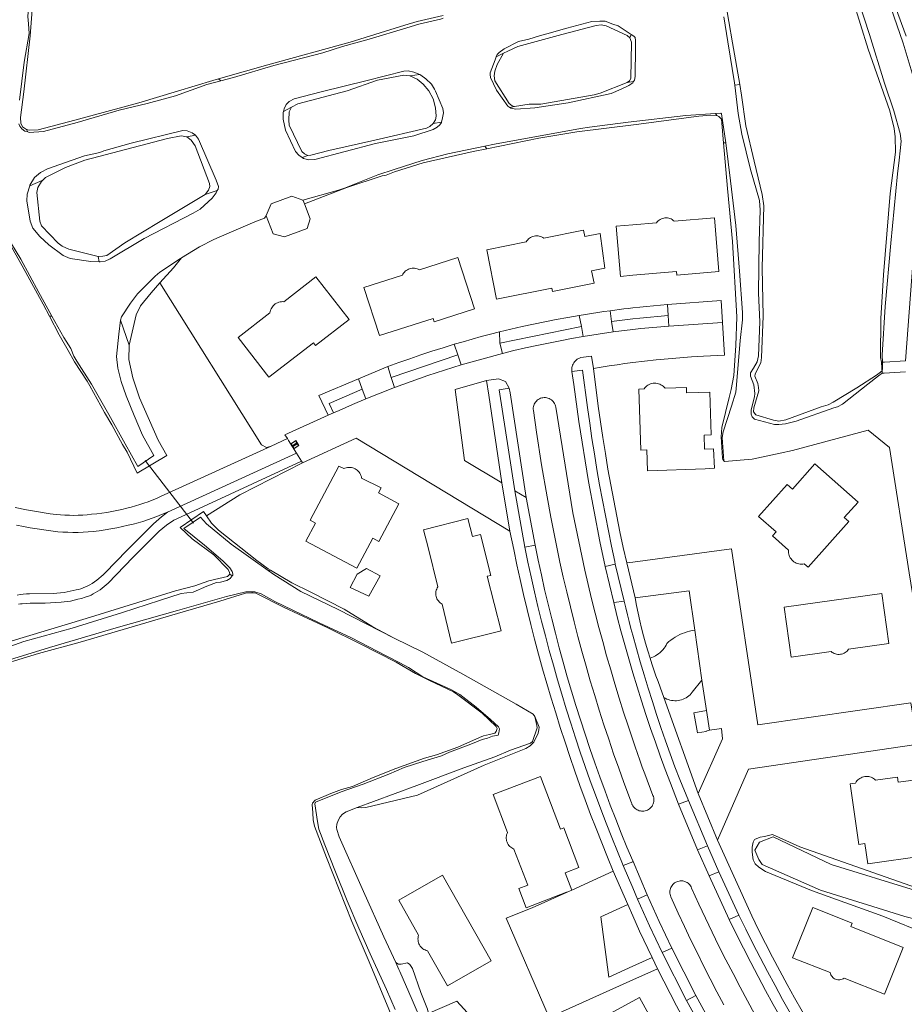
# Model space of a CAD drawing. Header units: metres. Extents: x 89888 to 94270, y 464165 to 468904.
# Tile 36 of 256: x 91397 to 91546, y 465532 to 465698. Entities that reach past the tile are written whole.
import ezdxf

# ---------------------------------------------------------------- set-up
doc = ezdxf.new("R2010")
doc.units = ezdxf.units.M
doc.layers.get('0').update_dxf_attribs({"linetype": 'CONTINUOUS'})
for name, color, linetype, lineweight in [('B_BEBOUWINGSGRENS_0', 251, 'CONTINUOUS', 13), ('G_GRENS_ALGEMEEN_0', 251, 'CONTINUOUS', 13), ('K_KUNSTWERKGRENS_1', 251, 'CONTINUOUS', 13), ('Q_AFSLUITPAAL_0', 251, 'CONTINUOUS', 13), ('T_CULTUURGRENS_0', 251, 'CONTINUOUS', 13), ('V_WEGGRENS_0', 251, 'CONTINUOUS', 13), ('W_DUIKER_-1', 251, 'CONTINUOUS', 13), ('W_WALBESCHERMING_LIJN_0', 251, 'CONTINUOUS', 13), ('W_WATERGRENS_0', 251, 'CONTINUOUS', 13)]:
    doc.layers.add(name, color=color, linetype=linetype, lineweight=lineweight)

# ---------------------------------------------------------------- blocks, each defined once
blk = doc.blocks.new('Q_AFSLUITPAAL')
for points in [[(-0.5, 0.5), (0.5, 0.5), (0.5, -0.5), (-0.5, -0.5)], [(-0.08, 0.33), (0.07, 0.33), (0.07, -0.33), (-0.08, -0.33)]]:
    blk.add_lwpolyline(points, close=True)
blk.add_lwpolyline([(-0.44, 0.46), (0.44, 0.46, -0.414214), (0.46, 0.44), (0.46, -0.44, -0.414214), (0.44, -0.46), (-0.44, -0.46, -0.414214), (-0.46, -0.44), (-0.46, 0.44), (-0.46, 0.44), (-0.46, 0.45), (-0.46, 0.45), (-0.46, 0.45), (-0.46, 0.45), (-0.46, 0.45), (-0.46, 0.45), (-0.46, 0.46), (-0.46, 0.46), (-0.46, 0.46), (-0.45, 0.46), (-0.45, 0.46), (-0.45, 0.46), (-0.45, 0.46), (-0.45, 0.46), (-0.45, 0.46), (-0.44, 0.46), (-0.44, 0.46)], format="xyb")

msp = doc.modelspace()

# ---------------------------------------------------------------- linework, layer by layer
at = {"layer": 'B_BEBOUWINGSGRENS_0'}
msp.add_line((91491.91, 465661.09), (91491.71, 465662.12), dxfattribs=at)
for points in [[(91439.16, 465666.56), (91442.62, 465667.88), (91444.5, 465667.2)], [(91444.73, 465666.59), (91445.68, 465664.02), (91445.19, 465662.41), (91441.4, 465661.02), (91439.46, 465661.52), (91438.3, 465664.57)], [(91438.3, 465664.57), (91438.31, 465664.61), (91439.16, 465666.56)], [(91444.5, 465667.2), (91444.52, 465667.15), (91444.73, 465666.59)], [(91497.91, 465654.36), (91500, 465654.54), (91507.35, 465655.16), (91507.4, 465654.56), (91514.49, 465655.17), (91513.75, 465664.21), (91506.97, 465663.65), (91506.8, 465663.79), (91506.63, 465663.91), (91506.45, 465664.02), (91506.25, 465664.1), (91506.04, 465664.16), (91505.84, 465664.2), (91505.62, 465664.21), (91505.41, 465664.2), (91505.2, 465664.17), (91505, 465664.12), (91504.8, 465664.05), (91504.61, 465663.95), (91504.43, 465663.84), (91504.26, 465663.71), (91504.11, 465663.56), (91503.98, 465663.39), (91500, 465663.05)], [(91500, 465663.05), (91497.21, 465662.81), (91497.91, 465654.36)], [(91491.71, 465662.12), (91485.02, 465660.78), (91484.85, 465660.9), (91484.66, 465661), (91484.46, 465661.08), (91484.26, 465661.14), (91484.05, 465661.18), (91483.83, 465661.19), (91483.62, 465661.18), (91483.41, 465661.15), (91483.2, 465661.1), (91483, 465661.02), (91482.81, 465660.92), (91482.63, 465660.81), (91482.47, 465660.67), (91482.32, 465660.52), (91482.19, 465660.35), (91482.07, 465660.17), (91475.41, 465658.83), (91477.07, 465650.53), (91486.38, 465652.39), (91486.46, 465651.8), (91493.48, 465653.19), (91493.06, 465655.3), (91495.31, 465655.75), (91494.5, 465661.6), (91491.91, 465661.09)], [(91470.56, 465657.55), (91464.09, 465655.46), (91463.9, 465655.56), (91463.71, 465655.64), (91463.5, 465655.69), (91463.29, 465655.73), (91463.08, 465655.74), (91462.87, 465655.73), (91462.66, 465655.7), (91462.45, 465655.65), (91462.25, 465655.58), (91462.06, 465655.48), (91461.88, 465655.36), (91461.72, 465655.23), (91461.57, 465655.08), (91461.43, 465654.91), (91461.32, 465654.74), (91461.22, 465654.55), (91454.76, 465652.47), (91457.37, 465644.38)], [(91457.37, 465644.38), (91466.39, 465647.29), (91466.58, 465646.69), (91473.36, 465648.9), (91470.56, 465657.55)], [(91440.43, 465650), (91440.22, 465649.92), (91440.02, 465649.82), (91439.84, 465649.71), (91439.66, 465649.57), (91439.5, 465649.42), (91439.36, 465649.25), (91439.23, 465649.07), (91439.13, 465648.87), (91439.04, 465648.67), (91438.97, 465648.46), (91438.93, 465648.24), (91433.57, 465644.07), (91438.77, 465637.37), (91446.26, 465643.17), (91446.61, 465642.72), (91452.25, 465647.09), (91446.67, 465654.27)], [(91446.67, 465654.27), (91441.3, 465650.09), (91441.08, 465650.1), (91440.86, 465650.09), (91440.64, 465650.06), (91440.43, 465650)], [(91512.95, 465634.86), (91509.05, 465634.73), (91509.02, 465635.63), (91505.42, 465635.52), (91505.27, 465635.69), (91505.11, 465635.85), (91504.93, 465635.99), (91504.73, 465636.11), (91504.52, 465636.21), (91504.31, 465636.28), (91504.09, 465636.34), (91503.86, 465636.36), (91503.63, 465636.37), (91503.41, 465636.35), (91503.18, 465636.31), (91502.96, 465636.24), (91502.75, 465636.16), (91502.55, 465636.05), (91502.37, 465635.92), (91502.19, 465635.77), (91502.04, 465635.6), (91501.9, 465635.42), (91501.02, 465635.39)], [(91501.02, 465635.39), (91501.36, 465625.1), (91502.36, 465625.13), (91502.47, 465621.64), (91512.17, 465621.95), (91513.75, 465622.06), (91513.58, 465625.33), (91512.07, 465625.25), (91512, 465627.62), (91513.19, 465627.67), (91512.95, 465634.86)], [(91525.96, 465619.32), (91521.17, 465613.92), (91524.12, 465611.34), (91523.49, 465610.67), (91526.2, 465608.28), (91526.19, 465608.05), (91526.2, 465607.82), (91526.24, 465607.6), (91526.3, 465607.38), (91526.39, 465607.17), (91526.49, 465606.97), (91526.62, 465606.78), (91526.77, 465606.6), (91526.93, 465606.44), (91527.11, 465606.3), (91527.3, 465606.18), (91527.51, 465606.08), (91527.72, 465606), (91527.94, 465605.95), (91528.17, 465605.91), (91528.39, 465605.91), (91528.62, 465605.92), (91528.85, 465605.96), (91529.5, 465605.37), (91536.33, 465613.07), (91535.58, 465613.73), (91537.9, 465616.35), (91530.65, 465622.79), (91526.86, 465618.52), (91525.96, 465619.32)], [(91450.52, 465622.42), (91445.73, 465613.31), (91446.58, 465612.81), (91444.98, 465609.75), (91453.58, 465605.23)], [(91453.58, 465605.23), (91456.23, 465610.28), (91457.28, 465609.72), (91460.63, 465616.06), (91457.18, 465617.89), (91457.63, 465618.74), (91454.37, 465620.38), (91454.32, 465620.6), (91454.26, 465620.81), (91454.18, 465621.02), (91454.07, 465621.21), (91453.95, 465621.39), (91453.8, 465621.56), (91453.64, 465621.71), (91453.46, 465621.84), (91453.27, 465621.96), (91453.07, 465622.05), (91452.86, 465622.12), (91452.65, 465622.17), (91452.43, 465622.2), (91452.21, 465622.2), (91451.99, 465622.18), (91451.77, 465622.14), (91451.56, 465622.07), (91451.35, 465621.98), (91450.52, 465622.42)], [(91473.01, 465610.55), (91472.25, 465613.58), (91464.79, 465611.7), (91465.54, 465608.68), (91467.2, 465602.09), (91467.09, 465601.9), (91467, 465601.71), (91466.93, 465601.51), (91466.88, 465601.31), (91466.85, 465601.1), (91466.85, 465600.88), (91466.87, 465600.67), (91466.91, 465600.46), (91466.97, 465600.26), (91467.05, 465600.07), (91467.16, 465599.88), (91467.28, 465599.71), (91467.42, 465599.55), (91467.58, 465599.41), (91467.75, 465599.28), (91467.93, 465599.17), (91469.49, 465592.59), (91477.83, 465594.66), (91475.51, 465603.88), (91476.1, 465604.01), (91474.37, 465610.89), (91473.01, 465610.55)], [(91452.46, 465601.98), (91455.56, 465600.52), (91457.49, 465603.95), (91455.2, 465605.16), (91453.59, 465604.21), (91452.46, 465601.98)], [(91533.35, 465591.18), (91533.52, 465591.05), (91533.7, 465590.94), (91533.89, 465590.85), (91534.09, 465590.78), (91534.3, 465590.73), (91534.51, 465590.7), (91534.72, 465590.7), (91534.93, 465590.72), (91535.14, 465590.76), (91535.34, 465590.82), (91535.54, 465590.9), (91535.72, 465591.01), (91535.9, 465591.13), (91536.05, 465591.27), (91536.2, 465591.43), (91536.32, 465591.6), (91543.06, 465592.54), (91541.88, 465600.97), (91525.45, 465598.65)], [(91525.45, 465598.65), (91526.62, 465590.24), (91533.35, 465591.18)], [(91488.95, 465550.68), (91488.85, 465550.65), (91482.05, 465548.05), (91480.82, 465551.27), (91482.31, 465551.84), (91480, 465557.93), (91479.8, 465558.01), (91479.62, 465558.12), (91479.45, 465558.24), (91479.29, 465558.38), (91479.15, 465558.54), (91479.02, 465558.71), (91478.91, 465558.89), (91478.83, 465559.09), (91478.76, 465559.29), (91478.72, 465559.5), (91478.7, 465559.71), (91478.7, 465559.92), (91478.73, 465560.13), (91478.77, 465560.34), (91478.84, 465560.54), (91478.93, 465560.73), (91476.51, 465567.09), (91484.46, 465570.12), (91487.84, 465561.25), (91488.4, 465561.48), (91490.93, 465554.82), (91488.61, 465553.93), (91489.72, 465551.03)], [(91548.5, 465569.69), (91544.64, 465569.17), (91544.52, 465570.05), (91540.83, 465569.53), (91540.67, 465569.67), (91540.49, 465569.81), (91540.31, 465569.92), (91540.11, 465570.01), (91539.9, 465570.08), (91539.69, 465570.13), (91539.47, 465570.15), (91539.25, 465570.15), (91539.03, 465570.13), (91538.82, 465570.09), (91538.61, 465570.03), (91538.41, 465569.94), (91538.22, 465569.83), (91538.04, 465569.71), (91537.87, 465569.56), (91537.72, 465569.4), (91537.59, 465569.22), (91537.48, 465569.04), (91536.59, 465568.91), (91538.03, 465558.72), (91539.03, 465558.86), (91539.52, 465555.41), (91549.04, 465556.78)], [(91476.18, 465539.12), (91467.98, 465553.55), (91460.6, 465549.32)], [(91489.72, 465551.03), (91489.74, 465550.98), (91488.95, 465550.68)], [(91460.6, 465549.32), (91463.96, 465543.41), (91463.9, 465543.21), (91463.87, 465543), (91463.85, 465542.79), (91463.86, 465542.57), (91463.89, 465542.36), (91463.94, 465542.16), (91464.02, 465541.96), (91464.11, 465541.77), (91464.23, 465541.59), (91464.36, 465541.43), (91464.51, 465541.28), (91464.67, 465541.14), (91464.85, 465541.03), (91465.04, 465540.93), (91465.24, 465540.85), (91465.45, 465540.8), (91468.79, 465534.91), (91476.18, 465539.12)], [(91542.36, 465533.48), (91545.49, 465541.36), (91536.7, 465544.88), (91536.91, 465545.45), (91530.3, 465548.1), (91526.89, 465539.63), (91533.21, 465537.12)], [(91533.21, 465537.12), (91533.26, 465536.94), (91533.32, 465536.76), (91533.41, 465536.6), (91533.52, 465536.44), (91533.64, 465536.31), (91533.79, 465536.18), (91533.95, 465536.08), (91534.11, 465536), (91534.29, 465535.95), (91534.48, 465535.91), (91534.66, 465535.9), (91534.85, 465535.91), (91535.03, 465535.95), (91535.21, 465536.01), (91535.38, 465536.09), (91535.54, 465536.19), (91542.36, 465533.48)], [(91473.33, 465529.09), (91470.4, 465532.3), (91465.44, 465530.16)], [(91504.52, 465526.68), (91501.13, 465532.93), (91500, 465532.31), (91493.13, 465528.57)]]:
    msp.add_lwpolyline(points, dxfattribs=at)
at = {"layer": 'G_GRENS_ALGEMEEN_0'}
for points in [[(91514.11, 465681.42), (91514, 465681.47), (91513.14, 465681.51), (91511.09, 465681.32), (91500.58, 465679.94), (91490.6, 465678.71)], [(91515.27, 465676.82), (91514.91, 465680.84), (91514.45, 465681.28), (91514.11, 465681.42)], [(91490.6, 465678.71), (91484.21, 465677.61), (91475.46, 465675.85)], [(91475.46, 465675.85), (91473.11, 465675.38), (91464.72, 465673.5), (91459.9, 465671.98), (91458.47, 465671.41), (91457.8, 465671.27)], [(91517.33, 465642.71), (91517.49, 465647.55), (91516.76, 465660.24), (91515.95, 465669.17), (91515.27, 465676.82)], [(91457.8, 465671.27), (91451.89, 465669.3), (91444.73, 465666.59)], [(91424.06, 465657.5), (91422.71, 465655.81), (91420.43, 465653.25)], [(91515.3, 465623.3), (91515.16, 465623.52), (91515.09, 465623.73), (91514.85, 465627.33), (91515, 465628.89), (91516.19, 465633.96), (91516.55, 465635.31), (91517, 465637.65), (91517.33, 465642.71)], [(91428.27, 465614.03), (91429.08, 465612.82), (91430.3, 465611.63), (91436.76, 465606.53), (91438.65, 465605.1), (91439.02, 465604.88)], [(91439.02, 465604.88), (91442.62, 465602.78), (91445.83, 465601.17)], [(91445.83, 465601.17), (91451.42, 465598.33), (91456.26, 465595.37), (91459.87, 465593.43)], [(91483.53, 465580.23), (91484.22, 465578.46), (91484.21, 465578.02), (91484.05, 465577.45), (91483.32, 465575.94), (91482.72, 465575.3), (91482.01, 465574.87), (91475, 465572.07)], [(91475, 465572.07), (91463.78, 465567.01), (91455.08, 465564.91), (91454.4, 465564.84), (91453.61, 465564.91)], [(91553.57, 465541.94), (91549.77, 465543.49), (91542.08, 465546.61), (91530.08, 465550.97), (91522.3, 465554.14), (91521.19, 465554.87), (91520.61, 465555.45), (91520.26, 465556.1), (91520.07, 465557.39), (91520.07, 465558.22), (91520.23, 465559.09), (91520.47, 465559.54), (91521.43, 465559.9), (91522.15, 465560.03), (91523.51, 465560.4), (91528.08, 465558.3), (91547.73, 465551.42), (91548.54, 465551.26), (91551.61, 465551.33)], [(91460.11, 465538.8), (91460.57, 465538.56), (91461.04, 465538.55), (91462.08, 465538.76), (91462.49, 465538.5), (91462.91, 465537.82)], [(91462.91, 465537.82), (91464.32, 465533.78), (91465.46, 465530.94), (91465.58, 465530.47), (91465.55, 465530.34), (91465.16, 465529.81), (91464.71, 465529.43), (91464.6, 465529.12), (91464.59, 465528.5)]]:
    msp.add_lwpolyline(points, dxfattribs=at)
at = {"layer": 'K_KUNSTWERKGRENS_1'}
for p, q in [((91542.01, 465639.89), (91541.86, 465639.89)), ((91541.86, 465639.89), (91541.96, 465638.06))]:
    msp.add_line(p, q, dxfattribs=at)
for points in [[(91545.89, 465640.11), (91542.36, 465639.91), (91542.01, 465639.89)], [(91541.96, 465638.06), (91542.31, 465638.08), (91545.88, 465638.27)]]:
    msp.add_lwpolyline(points, dxfattribs=at)
at = {"layer": 'T_CULTUURGRENS_0'}
for p, q in [((91499.5, 465694.52), (91499.71, 465695.1)), ((91499.77, 465693.82), (91499.5, 465694.52)), ((91477.02, 465691.32), (91478.26, 465691.92)), ((91430.65, 465687.26), (91430.3, 465687.64)), ((91464.16, 465688.33), (91462.46, 465688.12)), ((91499.04, 465686.98), (91500.14, 465687.17)), ((91517.15, 465686.57), (91517.99, 465686.64)), ((91442.59, 465682.84), (91441.21, 465682.14)), ((91479.29, 465682.8), (91480.1, 465682.99)), ((91513.94, 465681.79), (91514.11, 465681.42)), ((91398.19, 465678.68), (91397.96, 465679.08)), ((91466.38, 465680.1), (91467.83, 465680.34)), ((91424.96, 465677.87), (91426.39, 465678.16)), ((91475.08, 465676.26), (91475.46, 465675.85)), ((91515.27, 465676.82), (91515.67, 465676.86)), ((91444.35, 465674.4), (91445.3, 465674.72)), ((91398.52, 465669.6), (91400.74, 465670.57)), ((91428.05, 465668.14), (91428.61, 465668.9)), ((91428.05, 465668.14), (91430.06, 465668.8)), ((91405.09, 465658.93), (91410.04, 465657.73)), ((91410.21, 465656.79), (91410.04, 465657.73)), ((91420.43, 465653.25), (91418.96, 465651.6)), ((91401.86, 465647.63), (91402.26, 465647.64)), ((91413.79, 465646.99), (91415.26, 465642.79)), ((91541.94, 465638.47), (91541.86, 465639.89)), ((91541.94, 465638.47), (91541.96, 465638.06)), ((91439.02, 465604.88), (91438.64, 465604.84)), ((91432.61, 465603.91), (91432.2, 465604.21)), ((91435.94, 465601.06), (91435.87, 465601.24))]:
    msp.add_line(p, q, dxfattribs=at)
for points in [[(91529.53, 465749.15), (91531.52, 465743.8), (91531.9, 465742.17), (91532.06, 465740.9), (91532.24, 465739.73), (91533.79, 465732.61), (91535.73, 465724.39), (91536.38, 465721.69), (91537.37, 465719.18), (91539.43, 465714.56), (91540.09, 465712.48), (91540.49, 465710.56), (91542.4, 465704.65), (91546.02, 465694.82)], [(91541.86, 465639.89), (91541.69, 465640.71), (91541.73, 465647.28), (91542.21, 465654.62), (91543.32, 465668.34), (91544.2, 465675.29), (91544.15, 465677.83), (91543.97, 465679.28), (91543.25, 465682.22), (91539.61, 465692.61), (91537, 465700.97), (91536.36, 465702.53), (91535.3, 465705.74), (91531.55, 465716.94), (91527.43, 465730.22), (91525.02, 465738.03), (91524.52, 465740.73), (91524.25, 465742.49), (91524.53, 465744.89), (91525.95, 465748.39)], [(91400.06, 465714.13), (91400.24, 465713.72), (91400.36, 465712.97), (91399.86, 465709.43), (91399.06, 465700.72), (91398.59, 465694.88)], [(91515.52, 465700.86), (91516.78, 465693.66), (91517.99, 465686.64)], [(91430.3, 465687.64), (91438.61, 465690), (91452.42, 465693.8), (91461.66, 465696.65), (91463.73, 465697.26), (91468.09, 465698.29)], [(91499.5, 465694.52), (91499.04, 465694.93), (91495.52, 465696.54), (91494.67, 465696.72), (91493.84, 465696.62), (91488.03, 465695.06)], [(91398.59, 465694.88), (91397.55, 465685.45), (91396.98, 465681.11), (91397.04, 465680.16), (91397.29, 465679.53), (91397.96, 465679.08)], [(91488.03, 465695.06), (91480.67, 465693.06), (91478.97, 465692.26), (91478.26, 465691.92)], [(91499.04, 465686.98), (91499.46, 465687.29), (91499.68, 465687.66), (91499.77, 465693.82)], [(91478.26, 465691.92), (91477.19, 465690.04), (91476.77, 465688.9), (91476.68, 465688.12), (91476.8, 465687.26), (91479.18, 465683.44), (91479.72, 465683.05), (91480.1, 465682.99)], [(91397.96, 465679.08), (91398.5, 465678.97), (91399.95, 465679.02), (91406.11, 465680.65), (91416.9, 465683.57), (91423.36, 465685.52), (91429.32, 465687.36), (91430.3, 465687.64)], [(91457.01, 465687.41), (91451.96, 465685.61), (91443.61, 465683.4), (91442.59, 465682.84)], [(91462.46, 465688.12), (91461.45, 465688.24), (91457.01, 465687.41)], [(91466.82, 465682.76), (91466.4, 465684.24), (91465.68, 465685.58), (91464.74, 465686.71), (91463.74, 465687.58), (91462.46, 465688.12)], [(91480.1, 465682.99), (91482.55, 465683.33), (91484.51, 465683.36), (91493.48, 465684.93), (91494.48, 465685.19), (91499.04, 465686.98)], [(91517.99, 465686.64), (91518.29, 465684.86), (91519.03, 465679.7)], [(91442.59, 465682.84), (91442.19, 465682.08), (91442.09, 465680.65), (91442.15, 465679.8)], [(91466.38, 465680.1), (91466.78, 465680.72), (91466.9, 465681.34), (91466.82, 465682.76)], [(91442.15, 465679.8), (91444.3, 465675.41), (91444.76, 465674.99), (91445.3, 465674.72)], [(91445.3, 465674.72), (91445.84, 465674.79), (91448.83, 465675.54), (91456.58, 465677.3), (91465.26, 465679.32), (91465.85, 465679.59), (91466.38, 465680.1)], [(91519.03, 465679.7), (91520.44, 465673.77), (91521.76, 465668.13), (91522.03, 465666.26), (91521.78, 465655.78), (91521.94, 465647.63), (91521.68, 465640.69), (91521.56, 465639.79), (91520.94, 465638.61), (91520.57, 465637.89), (91520.56, 465637.53), (91521.03, 465636.33), (91521.17, 465635.63), (91521.21, 465635.06), (91520.35, 465632.23), (91520.29, 465631.53), (91520.7, 465631.03), (91523.68, 465630.17), (91524.56, 465630), (91525.73, 465630.21), (91531.7, 465632.38), (91532.87, 465632.74), (91533.7, 465633.17), (91537.71, 465635.58), (91540.98, 465637.72), (91541.43, 465638.07), (91541.94, 465638.47)], [(91421.72, 465677.59), (91407.78, 465673.92), (91404.55, 465672.71), (91401.19, 465671.03), (91400.74, 465670.57)], [(91424.96, 465677.87), (91423.98, 465678.02), (91421.72, 465677.59)], [(91428.61, 465668.9), (91428.83, 465669.49), (91428.78, 465669.99), (91426.33, 465676.34), (91425.7, 465677.29), (91424.96, 465677.87)], [(91400.74, 465670.57), (91400.5, 465670.32), (91399.91, 465669.35), (91399.72, 465668.47), (91400.23, 465663.67), (91400.5, 465662.89), (91403.3, 465659.95), (91403.99, 465659.47), (91405.09, 465658.93)], [(91410.04, 465657.73), (91410.82, 465657.74), (91411.47, 465657.89), (91414.53, 465659.98), (91420.49, 465663.61), (91428.05, 465668.14)], [(91401.86, 465647.63), (91400.79, 465649.68), (91397.27, 465656.14), (91394.01, 465661.89), (91393.08, 465663.27), (91392.29, 465664.01), (91391.76, 465664.77), (91391.41, 465665.53), (91391.05, 465666.63), (91390.97, 465666.88)], [(91418.96, 465651.6), (91417.16, 465649.39), (91416.43, 465647.9), (91415.26, 465642.79)], [(91415.26, 465642.79), (91415.19, 465640.36), (91415.84, 465637.27), (91416.99, 465633.89), (91420.11, 465626.77), (91421.58, 465624.18), (91416.59, 465621.24), (91414.93, 465624.77), (91414.15, 465626.03), (91412.32, 465629.37), (91411.11, 465631.46), (91408.62, 465635.93), (91408.2, 465636.69), (91406.08, 465639.99), (91404.97, 465641.87), (91403.49, 465644.51), (91401.86, 465647.63)], [(91423.86, 465612.07), (91427.77, 465614.78), (91428.27, 465614.03)], [(91432.2, 465604.21), (91432.13, 465604.52), (91431.93, 465604.99), (91429.51, 465607.46), (91425.83, 465610.17), (91423.86, 465612.07)], [(91377.49, 465588.02), (91385.81, 465590), (91395.02, 465592.84), (91408, 465596.73), (91423.04, 465601.42), (91426.29, 465602.27), (91428.66, 465603.1), (91430.32, 465603.49), (91431.8, 465603.83), (91432.2, 465604.21)], [(91435.94, 465601.06), (91434.81, 465601.01), (91430.51, 465599.68), (91423.36, 465597.61), (91415.22, 465595.18), (91407.02, 465592.79)], [(91446.13, 465564.01), (91446.05, 465565.43), (91446.08, 465565.66), (91446.55, 465566.15), (91449.16, 465567.27), (91450.98, 465567.96), (91452.85, 465568.45), (91456.32, 465569.97), (91460.1, 465571.48), (91464.97, 465573.21), (91466.95, 465573.79), (91470.54, 465575.1), (91474.19, 465576.72), (91474.9, 465576.97), (91475.88, 465577.21), (91476.79, 465577.43), (91477.01, 465577.71), (91477.15, 465578.22), (91477.02, 465578.56), (91474.65, 465580.78), (91470.56, 465583.88), (91469.82, 465584.38), (91465.79, 465586.31), (91463.43, 465587.47), (91460.18, 465589.41), (91454.25, 465592.44), (91448.58, 465595.23), (91441.31, 465598.59), (91436.54, 465601), (91435.94, 465601.06)], [(91510.42, 465594.79), (91509.99, 465594.71), (91509.56, 465594.62), (91509.14, 465594.5), (91508.72, 465594.36), (91508.32, 465594.21), (91507.92, 465594.03), (91507.53, 465593.83), (91507.15, 465593.61), (91506.78, 465593.37), (91506.42, 465593.12), (91506.08, 465592.85), (91505.75, 465592.56), (91505.6, 465592.27), (91505.43, 465591.99), (91505.25, 465591.73), (91505.04, 465591.48), (91504.82, 465591.24), (91504.58, 465591.02), (91504.33, 465590.82), (91504.06, 465590.63), (91503.79, 465590.46), (91503.5, 465590.32), (91503.2, 465590.19), (91502.9, 465590.08)], [(91407.02, 465592.79), (91399.98, 465590.84), (91391.11, 465588.17), (91382.99, 465585.91), (91377.68, 465584.24), (91374.58, 465583)], [(91511.64, 465586.39), (91510, 465584.32), (91509.82, 465584.11), (91509.63, 465583.91), (91509.42, 465583.72), (91509.2, 465583.55), (91508.96, 465583.4), (91508.71, 465583.27), (91508.45, 465583.16), (91508.19, 465583.06), (91507.92, 465582.99), (91507.64, 465582.94), (91507.36, 465582.91), (91507.08, 465582.9), (91506.8, 465582.92), (91506.52, 465582.95), (91506.25, 465583.01), (91505.98, 465583.09), (91505.72, 465583.19), (91505.46, 465583.31), (91505.22, 465583.45)], [(91462.36, 465523.74), (91462.06, 465524.39), (91460.77, 465526.48), (91458.96, 465530.94), (91455.63, 465538.95), (91452.72, 465545.75), (91448.43, 465556.51), (91446.45, 465561.78), (91446.23, 465562.82), (91446.13, 465564.01)]]:
    msp.add_lwpolyline(points, dxfattribs=at)
at = {"layer": 'V_WEGGRENS_0'}
for p, q in [((91514.86, 465650.28), (91505.81, 465649.6)), ((91505.93, 465647.75), (91505.81, 465649.6)), ((91515.1, 465646.59), (91514.86, 465650.28)), ((91491.39, 465645.92), (91490.98, 465647.79)), ((91496.19, 465648.58), (91496.43, 465646.78)), ((91505.93, 465647.75), (91506.04, 465645.99)), ((91477.65, 465643.1), (91491.39, 465645.92)), ((91491.39, 465645.92), (91491.66, 465644.21)), ((91496.68, 465645.03), (91496.43, 465646.78)), ((91506.04, 465645.99), (91515.1, 465646.59)), ((91477.56, 465645), (91477.65, 465643.1)), ((91496.68, 465645.03), (91491.66, 465644.21)), ((91470.58, 465641.12), (91469.95, 465642.92)), ((91478.07, 465641.39), (91477.65, 465643.1)), ((91459.33, 465637.31), (91470.58, 465641.12)), ((91470.58, 465641.12), (91471.09, 465639.47)), ((91478.07, 465641.39), (91471.09, 465639.47)), ((91458.78, 465639.16), (91453.82, 465637.09)), ((91458.78, 465639.16), (91459.33, 465637.31)), ((91490.05, 465636.16), (91489.76, 465638.35)), ((91454.43, 465635.34), (91453.82, 465637.09)), ((91459.92, 465635.66), (91459.33, 465637.31)), ((91475.4, 465636.83), (91475.77, 465634.33)), ((91454.43, 465635.34), (91455.09, 465633.76)), ((91459.92, 465635.66), (91455.09, 465633.76)), ((91475.77, 465634.33), (91477.96, 465619.59)), ((91479.22, 465635.52), (91479.34, 465634.74)), ((91479.34, 465634.74), (91482.07, 465617.14)), ((91449.63, 465631.36), (91448.74, 465630.97)), ((91441.88, 465627.03), (91439.13, 465625.78)), ((91421.7, 465614.67), (91443.42, 465624.58)), ((91444.27, 465623.22), (91443.42, 465624.58)), ((91444.27, 465623.22), (91444.43, 465622.97)), ((91479.33, 465611.47), (91477.96, 465619.59)), ((91482.07, 465617.14), (91480.16, 465618.24)), ((91481.81, 465608.74), (91480.16, 465618.24)), ((91482.07, 465617.14), (91483.57, 465609.07)), ((91420.69, 465614.26), (91421.7, 465614.67)), ((91481.81, 465608.74), (91483.57, 465609.07)), ((91498.98, 465606.11), (91500.38, 465600.22)), ((91497.03, 465605.91), (91495.34, 465605.53)), ((91495.34, 465605.53), (91496.78, 465599.42)), ((91498.52, 465599.68), (91497.03, 465605.91)), ((91496.78, 465599.42), (91498.52, 465599.68)), ((91510.42, 465594.79), (91511.64, 465586.39)), ((91511.64, 465586.39), (91512.39, 465581.26)), ((91510.97, 465567.26), (91505.22, 465583.45)), ((91512.39, 465581.26), (91512.89, 465577.92)), ((91510.97, 465567.26), (91514.26, 465559.43)), ((91509.38, 465566.12), (91507.7, 465565.48)), ((91507.7, 465565.48), (91510.91, 465557.78)), ((91512.59, 465558.46), (91509.38, 465566.12)), ((91510.91, 465557.78), (91512.59, 465558.46)), ((91512.59, 465558.46), (91514.46, 465554.09)), ((91512.82, 465553.4), (91510.91, 465557.78)), ((91502.44, 465550.19), (91500.05, 465555.81)), ((91496.72, 465554.18), (91489.72, 465551.03)), ((91499.15, 465548.57), (91496.72, 465554.18)), ((91514.46, 465554.09), (91512.82, 465553.4)), ((91512.82, 465553.4), (91516.22, 465546.06)), ((91517.83, 465546.82), (91514.46, 465554.09)), ((91500.8, 465549.47), (91502.44, 465550.19)), ((91499.15, 465548.57), (91500, 465546.67)), ((91516.22, 465546.06), (91517.83, 465546.82)), ((91506.55, 465541.26), (91504.92, 465540.53)), ((91504.92, 465540.53), (91509.02, 465532.4)), ((91510.59, 465533.24), (91506.55, 465541.26)), ((91504.15, 465537.77), (91503.23, 465539.65)), ((91509.02, 465532.4), (91510.59, 465533.24))]:
    msp.add_line(p, q, dxfattribs=at)
for points in [[(91420.43, 465653.25), (91437.51, 465626), (91438.36, 465625.53), (91439.13, 465625.78)], [(91505.81, 465649.6), (91504.65, 465649.51), (91503.48, 465649.4), (91502.32, 465649.29), (91501.16, 465649.17), (91500, 465649.05), (91499.24, 465648.96), (91498.47, 465648.87), (91497.71, 465648.77), (91496.95, 465648.68), (91496.19, 465648.58)], [(91490.98, 465647.79), (91489.05, 465647.46), (91487.13, 465647.1), (91485.21, 465646.73), (91483.29, 465646.33), (91481.37, 465645.91), (91479.47, 465645.47), (91477.56, 465645)], [(91496.19, 465648.58), (91495.14, 465648.43), (91494.1, 465648.28), (91493.06, 465648.12), (91492.02, 465647.96), (91490.98, 465647.79)], [(91496.43, 465646.78), (91500, 465647.2), (91501.17, 465647.34), (91505.93, 465647.75)], [(91493.38, 465638.87), (91494.7, 465639.09), (91496.02, 465639.29), (91497.35, 465639.49), (91498.67, 465639.67), (91500, 465639.85), (91501.98, 465640.09), (91503.95, 465640.3), (91505.93, 465640.49), (91507.92, 465640.66), (91509.9, 465640.81), (91511.89, 465640.93), (91515.41, 465641.1), (91515.1, 465646.59)], [(91506.04, 465645.99), (91501.35, 465645.56), (91500, 465645.41), (91496.68, 465645.03)], [(91477.56, 465645), (91476.03, 465644.61), (91474.51, 465644.21), (91472.98, 465643.79), (91471.46, 465643.36), (91469.95, 465642.92)], [(91491.66, 465644.21), (91489.71, 465643.87), (91487.76, 465643.51), (91485.81, 465643.13), (91483.87, 465642.72), (91481.93, 465642.3), (91480, 465641.85), (91478.07, 465641.39)], [(91469.95, 465642.92), (91468.07, 465642.34), (91466.2, 465641.75), (91464.33, 465641.14), (91462.48, 465640.5), (91460.63, 465639.84), (91458.78, 465639.16)], [(91489.76, 465638.35), (91489.74, 465638.57), (91489.74, 465638.78), (91489.76, 465638.99), (91489.8, 465639.2), (91489.87, 465639.41), (91489.96, 465639.6), (91490.06, 465639.79), (91490.19, 465639.97), (91490.33, 465640.13), (91490.49, 465640.27), (91490.66, 465640.4), (91490.84, 465640.51), (91491.04, 465640.6), (91491.24, 465640.67), (91493.04, 465640.91), (91493.38, 465638.87)], [(91471.09, 465639.47), (91465.48, 465637.64), (91459.92, 465635.66)], [(91489.76, 465638.35), (91491.53, 465638.58), (91492.37, 465632.27), (91492.74, 465629.66), (91493.12, 465627.06), (91493.53, 465624.45), (91493.96, 465621.85), (91494.41, 465619.26), (91494.88, 465616.66), (91495.38, 465614.08), (91495.89, 465611.49), (91496.43, 465608.91), (91496.99, 465606.33), (91497.03, 465605.91)], [(91498.98, 465606.11), (91498.4, 465608.73), (91497.83, 465611.36), (91497.29, 465613.99), (91496.78, 465616.62), (91496.29, 465619.26), (91495.82, 465621.9), (91495.38, 465624.55), (91494.96, 465627.2), (91494.56, 465629.86), (91494.19, 465632.52), (91493.38, 465638.87)], [(91453.82, 465637.09), (91447.15, 465634.3), (91448.74, 465630.97)], [(91477.96, 465619.59), (91471.7, 465623.33), (91470.1, 465635.3), (91475.4, 465636.83)], [(91475.4, 465636.83), (91477.4, 465637.09), (91478.58, 465636.66), (91479.22, 465635.52)], [(91495.34, 465605.53), (91494.45, 465609.73), (91492.52, 465619.79), (91490.92, 465629.91), (91490.05, 465636.16)], [(91449.63, 465631.36), (91448.91, 465632.96), (91454.43, 465635.34)], [(91480.16, 465618.24), (91477.51, 465635.27), (91479.22, 465635.52)], [(91455.09, 465633.76), (91452.83, 465632.81), (91450.6, 465631.8), (91449.63, 465631.36)], [(91502.26, 465564.41), (91502.07, 465564.35), (91501.87, 465564.32), (91501.67, 465564.3), (91501.47, 465564.31), (91501.27, 465564.34), (91501.08, 465564.38), (91500.89, 465564.45), (91500.71, 465564.54), (91500.54, 465564.65), (91500.38, 465564.77), (91500.24, 465564.91), (91500.11, 465565.06), (91500, 465565.22), (91499.95, 465565.32), (91499.9, 465565.41), (91499.86, 465565.51), (91499.82, 465565.6), (91499.79, 465565.71), (91498.5, 465569.11), (91497.63, 465571.54), (91496.77, 465573.97), (91495.94, 465576.41), (91495.13, 465578.86), (91494.35, 465581.32), (91493.59, 465583.79), (91492.85, 465586.26), (91492.13, 465588.74), (91491.43, 465591.22), (91490.76, 465593.71), (91490.11, 465596.21), (91489.49, 465598.71), (91488.88, 465601.22), (91488.3, 465603.73), (91487.74, 465606.25), (91487.21, 465608.77), (91486.7, 465611.3), (91486.21, 465613.83), (91485.58, 465617.21), (91484.64, 465622.64), (91483.82, 465628.1), (91483.28, 465631.78), (91483.26, 465632), (91483.26, 465632.21), (91483.29, 465632.42), (91483.35, 465632.62), (91483.42, 465632.82), (91483.52, 465633.01), (91483.63, 465633.19), (91483.77, 465633.35), (91483.93, 465633.5), (91484.1, 465633.63), (91484.28, 465633.74), (91484.47, 465633.83), (91484.67, 465633.89), (91484.88, 465633.93)], [(91484.88, 465633.93), (91485.09, 465633.95), (91485.31, 465633.95), (91485.52, 465633.92), (91485.72, 465633.87), (91485.92, 465633.79), (91486.11, 465633.7), (91486.29, 465633.58), (91486.45, 465633.45), (91486.6, 465633.29), (91486.73, 465633.12), (91486.84, 465632.94), (91486.93, 465632.75), (91486.99, 465632.55), (91487.04, 465632.34), (91489.92, 465614.55), (91490.4, 465612.12), (91490.89, 465609.7), (91491.4, 465607.28), (91491.94, 465604.86), (91492.5, 465602.45), (91493.07, 465600.04), (91493.67, 465597.64), (91494.29, 465595.25), (91494.93, 465592.86), (91495.6, 465590.48), (91496.28, 465588.1), (91496.98, 465585.73), (91497.71, 465583.36), (91498.45, 465581), (91499.21, 465578.65), (91500, 465576.3), (91500.39, 465575.16), (91500.79, 465574.01), (91501.19, 465572.87), (91501.6, 465571.72), (91502.01, 465570.59), (91503.39, 465566.95), (91503.46, 465566.76), (91503.51, 465566.56), (91503.54, 465566.35), (91503.54, 465566.14), (91503.52, 465565.93), (91503.48, 465565.73), (91503.42, 465565.53), (91503.33, 465565.34), (91503.23, 465565.16), (91503.1, 465564.99), (91502.96, 465564.84), (91502.8, 465564.71), (91502.63, 465564.59), (91502.45, 465564.49), (91502.26, 465564.41)], [(91448.74, 465630.97), (91441.47, 465627.69), (91441.88, 465627.03)], [(91443.42, 465624.58), (91442.06, 465626.74), (91441.88, 465627.03)], [(91444.43, 465622.97), (91453.47, 465627.09), (91479.33, 465611.47)], [(91439.13, 465625.78), (91420.51, 465617.29), (91419.83, 465616.98), (91419.14, 465616.68), (91418.44, 465616.41), (91417.74, 465616.16), (91417.02, 465615.92), (91416.31, 465615.71), (91415.58, 465615.51), (91414.85, 465615.34), (91414.02, 465615.12), (91413.18, 465614.94), (91412.34, 465614.77), (91411.5, 465614.62), (91410.65, 465614.49), (91409.8, 465614.38), (91408.94, 465614.29), (91408.2, 465614.22), (91407.45, 465614.17), (91406.69, 465614.14), (91405.94, 465614.12), (91405.19, 465614.13), (91404.44, 465614.16), (91403.69, 465614.2), (91402.94, 465614.27), (91401.95, 465614.4), (91400.96, 465614.55), (91399.97, 465614.7), (91398.98, 465614.86), (91397.99, 465615.04), (91396.04, 465615.46)], [(91396.63, 465599.16), (91396.95, 465599.21), (91397.27, 465599.24), (91398.59, 465599.31), (91401.12, 465599.35), (91403.82, 465599.48), (91405.38, 465599.68), (91406, 465599.82), (91406.61, 465599.98), (91407.22, 465600.14), (91407.82, 465600.33), (91408.42, 465600.52), (91408.83, 465600.7), (91409.22, 465600.9), (91409.61, 465601.11), (91409.98, 465601.34), (91410.35, 465601.58), (91410.7, 465601.84), (91411.04, 465602.12), (91411.37, 465602.41), (91411.69, 465602.72), (91415.88, 465607.04), (91420.32, 465611.47), (91421.53, 465612.48), (91422.74, 465613.31), (91424.02, 465613.89), (91444.27, 465623.22)], [(91444.43, 465622.97), (91433.85, 465617.57), (91428.27, 465614.03)], [(91421.7, 465614.67), (91420.68, 465613.85), (91419.35, 465612.71), (91414.84, 465608.19), (91411.22, 465604.46), (91410.88, 465604.12), (91410.53, 465603.8), (91410.17, 465603.49), (91409.79, 465603.19), (91409.4, 465602.91), (91409, 465602.65), (91408.65, 465602.43), (91408.28, 465602.24), (91407.9, 465602.06), (91407.52, 465601.9), (91407.13, 465601.76), (91406.73, 465601.64), (91406.32, 465601.55), (91404.31, 465601.14), (91402.45, 465600.97), (91398.49, 465600.92), (91397.96, 465600.89), (91397.44, 465600.84), (91396.92, 465600.77), (91396.41, 465600.67)], [(91396.31, 465612.48), (91397.46, 465612.25), (91398.6, 465612.04), (91399.76, 465611.84), (91400.91, 465611.67), (91402.07, 465611.51), (91403.22, 465611.36), (91404.08, 465611.3), (91404.94, 465611.26), (91405.79, 465611.24), (91406.65, 465611.25), (91407.51, 465611.28), (91408.36, 465611.33), (91409.22, 465611.4), (91410.21, 465611.53), (91411.2, 465611.67), (91412.18, 465611.84), (91413.16, 465612.02), (91414.14, 465612.23), (91415.11, 465612.45), (91415.93, 465612.64), (91416.74, 465612.86), (91417.55, 465613.09), (91418.35, 465613.35), (91419.14, 465613.63), (91419.92, 465613.94), (91420.69, 465614.26)], [(91479.33, 465611.47), (91479.96, 465608.34), (91480.49, 465605.81), (91481.04, 465603.29), (91481.62, 465600.78), (91482.22, 465598.27), (91482.84, 465595.76), (91483.48, 465593.26), (91484.14, 465590.77), (91484.83, 465588.28), (91485.54, 465585.8), (91486.27, 465583.32), (91487.02, 465580.85), (91487.79, 465578.39), (91488.59, 465575.93), (91489.41, 465573.49), (91490.25, 465571.05), (91491.11, 465568.61), (91491.99, 465566.19), (91492.89, 465563.77), (91493.82, 465561.36), (91494.76, 465558.96), (91495.73, 465556.57), (91496.72, 465554.18)], [(91498.4, 465555.17), (91497.42, 465557.53), (91496.46, 465559.89), (91495.52, 465562.27), (91494.61, 465564.65), (91493.71, 465567.04), (91492.84, 465569.44), (91491.99, 465571.85), (91491.16, 465574.26), (91490.35, 465576.68), (91489.56, 465579.11), (91488.79, 465581.55), (91488.05, 465583.99), (91487.33, 465586.44), (91486.63, 465588.9), (91485.95, 465591.36), (91485.29, 465593.82), (91484.65, 465596.3), (91484.04, 465598.78), (91483.45, 465601.26), (91482.88, 465603.75), (91482.34, 465606.24), (91481.81, 465608.74)], [(91483.57, 465609.07), (91484.08, 465606.59), (91484.61, 465604.11), (91485.16, 465601.64), (91485.74, 465599.18), (91486.35, 465596.72), (91486.97, 465594.26), (91487.62, 465591.82), (91488.29, 465589.37), (91488.98, 465586.94), (91489.69, 465584.51), (91490.43, 465582.09), (91491.19, 465579.67), (91491.97, 465577.26), (91492.78, 465574.86), (91493.6, 465572.46), (91494.45, 465570.08), (91495.32, 465567.7), (91496.21, 465565.33), (91497.13, 465562.97), (91498.06, 465560.61), (91499.02, 465558.27), (91500, 465555.93), (91500.03, 465555.87), (91500.05, 465555.81)], [(91548.87, 465577.9), (91547.54, 465577.74), (91546.8, 465582.53), (91521.01, 465578.84), (91516.63, 465608.5), (91500, 465606.25), (91498.98, 465606.11)], [(91500.38, 465600.22), (91509.46, 465601.39), (91510.42, 465594.79)], [(91498.52, 465599.68), (91498.81, 465598.53), (91499.1, 465597.39), (91499.39, 465596.24), (91499.69, 465595.09), (91500, 465593.95), (91500.62, 465591.71), (91501.25, 465589.47), (91501.91, 465587.24), (91502.59, 465585.01), (91503.29, 465582.79), (91504.01, 465580.58), (91504.74, 465578.37), (91505.5, 465576.17), (91506.28, 465573.98), (91507.08, 465571.79), (91507.9, 465569.61), (91509.38, 465566.12)], [(91502.9, 465590.08), (91502.51, 465591.33), (91502.15, 465592.58), (91501.8, 465593.84), (91501.48, 465595.11), (91501.18, 465596.38), (91500.89, 465597.66), (91500.63, 465598.93), (91500.38, 465600.22)], [(91507.7, 465565.48), (91506.34, 465569), (91505.47, 465571.3), (91504.62, 465573.6), (91503.8, 465575.92), (91502.99, 465578.24), (91502.21, 465580.57), (91501.45, 465582.91), (91500.71, 465585.26), (91500, 465587.61), (91499.31, 465589.96), (91498.65, 465592.32), (91498, 465594.68), (91497.38, 465597.05), (91496.78, 465599.42)], [(91505.22, 465583.45), (91504.61, 465585.16), (91504.25, 465586.13), (91503.89, 465587.11), (91503.55, 465588.1), (91503.21, 465589.09), (91502.9, 465590.08)], [(91512.39, 465581.26), (91510.27, 465580.89), (91510.46, 465579.94), (91510.91, 465577.47), (91512.34, 465577.73), (91512.32, 465577.8), (91512.89, 465577.92)], [(91512.89, 465577.92), (91514.9, 465578.21), (91515.07, 465576.5), (91510.97, 465567.26)], [(91514.26, 465559.43), (91519.46, 465571.4), (91549.17, 465575.73)], [(91546.73, 465502.25), (91545.21, 465504.35), (91543.72, 465506.47), (91542.24, 465508.61), (91540.78, 465510.75), (91539.33, 465512.91), (91537.91, 465515.08), (91536.51, 465517.26), (91535.12, 465519.46), (91533.75, 465521.66), (91532.4, 465523.88), (91531.08, 465526.11), (91529.77, 465528.35), (91528.48, 465530.6), (91527.21, 465532.87), (91525.96, 465535.14), (91524.72, 465537.43), (91523.51, 465539.72), (91522.32, 465542.03), (91521.15, 465544.34), (91520, 465546.67), (91514.26, 465559.43)], [(91500.05, 465555.81), (91500, 465555.79), (91498.4, 465555.17)], [(91498.4, 465555.17), (91500, 465551.37), (91500.8, 465549.47)], [(91515.3, 465531.72), (91514.15, 465533.9), (91513.01, 465536.08), (91511.9, 465538.28), (91510.81, 465540.48), (91509.73, 465542.69), (91508.68, 465544.91), (91507.64, 465547.14), (91506.39, 465549.9), (91506.32, 465550.09), (91506.27, 465550.28), (91506.24, 465550.48), (91506.23, 465550.68), (91506.24, 465550.89), (91506.27, 465551.08), (91506.33, 465551.28), (91506.4, 465551.47), (91506.5, 465551.64), (91506.61, 465551.81), (91506.74, 465551.97), (91506.88, 465552.11), (91507.04, 465552.23), (91507.22, 465552.34), (91507.4, 465552.42)], [(91507.4, 465552.42), (91507.59, 465552.49), (91507.78, 465552.54), (91507.98, 465552.56), (91508.19, 465552.57), (91508.39, 465552.55), (91508.59, 465552.51), (91508.78, 465552.45), (91508.96, 465552.37), (91509.14, 465552.28), (91509.3, 465552.16), (91509.46, 465552.03), (91509.59, 465551.88), (91509.71, 465551.72), (91509.81, 465551.54), (91509.9, 465551.36), (91511.12, 465548.64), (91512.23, 465546.28), (91513.35, 465543.94), (91514.5, 465541.6), (91515.67, 465539.27), (91516.86, 465536.96), (91518.07, 465534.65), (91519.31, 465532.35), (91520.56, 465530.07)], [(91488.95, 465550.68), (91483.05, 465548.02), (91478.68, 465546.27), (91485.9, 465529.56), (91500, 465535.9), (91504.15, 465537.77)], [(91502.44, 465550.19), (91504.46, 465545.71), (91506.55, 465541.26)], [(91503.23, 465539.65), (91500, 465538.19), (91495.96, 465536.35), (91494.61, 465546.5), (91499.15, 465548.57)], [(91504.92, 465540.53), (91502.81, 465544.98), (91500.8, 465549.47)], [(91500, 465546.67), (91501.15, 465544.09), (91503.23, 465539.65)], [(91517.83, 465546.82), (91519.01, 465544.42), (91520.2, 465542.03), (91521.42, 465539.65), (91522.66, 465537.28), (91523.93, 465534.93), (91525.21, 465532.58), (91526.51, 465530.25), (91527.83, 465527.92), (91529.18, 465525.61), (91530.54, 465523.32), (91531.92, 465521.03), (91533.33, 465518.75), (91534.75, 465516.49), (91536.2, 465514.24), (91537.66, 465512.01), (91539.15, 465509.78), (91540.65, 465507.57), (91542.17, 465505.38), (91543.71, 465503.19), (91545.28, 465501.03)], [(91543.84, 465499.97), (91542.25, 465502.18), (91540.7, 465504.38), (91539.17, 465506.59), (91537.65, 465508.81), (91536.16, 465511.04), (91534.69, 465513.29), (91533.24, 465515.56), (91531.8, 465517.83), (91530.39, 465520.12), (91529, 465522.42), (91527.63, 465524.73), (91526.28, 465527.05), (91524.95, 465529.39), (91523.64, 465531.74), (91522.35, 465534.1), (91521.08, 465536.47), (91519.84, 465538.85), (91518.61, 465541.24), (91517.41, 465543.65), (91516.22, 465546.06)], [(91504.15, 465537.77), (91507.37, 465531.55), (91508.51, 465529.35), (91509.68, 465527.16), (91510.87, 465524.99), (91512.07, 465522.82), (91513.29, 465520.66), (91514.54, 465518.52), (91515.79, 465516.38), (91517.07, 465514.26), (91518.37, 465512.15), (91519.68, 465510.05), (91521.02, 465507.96), (91522.37, 465505.88), (91523.74, 465503.81), (91526.31, 465500), (91527.02, 465498.95)], [(91510.59, 465533.24), (91517.46, 465520.69), (91526.55, 465506.18)], [(91525.03, 465505.18), (91516.95, 465518.03), (91509.02, 465532.4)]]:
    msp.add_lwpolyline(points, dxfattribs=at)
at = {"layer": 'W_DUIKER_-1'}
msp.add_line((91417.94, 465623.36), (91426.06, 465612.81), dxfattribs=at)
at = {"layer": 'W_WALBESCHERMING_LIJN_0'}
for points in [[(91543.18, 465625.56), (91539.6, 465628.46), (91526.88, 465625.04), (91524.77, 465624.58), (91520.11, 465623.59), (91515.42, 465623.16), (91515.3, 465623.3)], [(91549.78, 465583.84), (91548.6, 465591.11), (91547.05, 465600.94), (91546.5, 465604.44), (91543.18, 465625.56)], [(91533.39, 465555.35), (91523.6, 465559.96), (91521.32, 465559.09), (91520.56, 465557.72), (91521.19, 465556.16), (91521.79, 465555.33), (91531.58, 465550.98), (91545.77, 465546.55), (91554.51, 465544.33)], [(91552.76, 465551.02), (91552.09, 465550.37), (91550.14, 465549.81), (91548.71, 465549.69), (91548.3, 465549.7), (91548.35, 465550.68), (91547.58, 465550.93), (91533.39, 465555.35)]]:
    msp.add_lwpolyline(points, dxfattribs=at)
at = {"layer": 'W_WATERGRENS_0'}
for p, q in [((91430.65, 465687.26), (91428.33, 465686.66)), ((91514.93, 465681.72), (91515.67, 465676.86)), ((91426.39, 465678.16), (91426.9, 465677.46)), ((91468.88, 465674.98), (91475.08, 465676.26)), ((91515.67, 465676.86), (91516.41, 465670.43)), ((91459.87, 465593.43), (91464.64, 465591.1))]:
    msp.add_line(p, q, dxfattribs=at)
for points in [[(91526.2, 465748.44), (91526.3, 465748), (91525.87, 465745.92), (91525.21, 465742.77), (91525.35, 465741.39), (91525.63, 465739.6), (91527, 465734.34), (91529.92, 465723.95), (91535.71, 465707.89), (91536.8, 465702.9), (91537.23, 465701.98), (91537.95, 465700.73), (91539.81, 465695.07), (91542.37, 465686.89), (91543.92, 465682.24), (91544.97, 465678.4), (91545.16, 465677.11), (91545.01, 465675.5), (91544.81, 465673.91), (91544.53, 465671.63), (91543.41, 465659.93), (91542.44, 465649.28), (91541.96, 465641.08), (91542.01, 465639.89)], [(91396.82, 465684.02), (91397.6, 465690.45), (91398.41, 465695.25), (91398.33, 465696.91), (91398.2, 465698.13), (91398.7, 465704.62), (91399.55, 465710.37), (91399.94, 465713.6), (91399.82, 465714.25), (91399.1, 465715.53), (91398.52, 465716.5), (91398.24, 465716.82), (91397.85, 465716.98), (91396.46, 465717.44)], [(91545.89, 465640.11), (91547.34, 465659.48), (91549.1, 465668.27), (91550.15, 465675.07), (91550.1, 465676.28), (91549.85, 465678), (91549.54, 465680.55), (91549.54, 465684.04), (91549.24, 465684.9), (91547.03, 465688.58), (91545.51, 465693.6), (91543.39, 465699.61), (91541.42, 465705.16), (91539.95, 465709.92), (91539.27, 465713.05)], [(91468.07, 465697.81), (91467.62, 465697.69), (91463.99, 465696.83), (91461.99, 465696.22), (91455.64, 465694.32), (91451.14, 465693.07)], [(91477.02, 465691.32), (91477.16, 465691.7), (91477.49, 465692.07), (91478.34, 465692.69), (91480.76, 465693.88), (91482.49, 465694.3), (91484.3, 465694.89), (91485.52, 465695.2), (91488.87, 465696.13), (91493.09, 465697.3), (91494.43, 465697.35), (91495.35, 465697.31), (91496.65, 465696.83), (91497.52, 465696.55), (91499.71, 465695.1)], [(91517.15, 465686.57), (91517.1, 465686.96), (91515.97, 465693.85), (91515.31, 465698.07)], [(91499.71, 465695.1), (91500.18, 465694.79), (91500.41, 465694.57), (91500.45, 465694.05), (91500.43, 465692.88)], [(91451.14, 465693.07), (91447.86, 465692.02), (91439.6, 465689.86), (91432.83, 465687.83), (91430.65, 465687.26)], [(91500.43, 465692.88), (91500.41, 465688.03), (91500.28, 465687.4), (91500.14, 465687.17)], [(91476.06, 465687.85), (91476, 465688.33), (91476, 465688.64), (91476.83, 465690.81), (91477.02, 465691.32)], [(91461.47, 465688.93), (91462.22, 465688.97), (91463.15, 465688.77), (91464.16, 465688.33)], [(91441.21, 465682.14), (91441.33, 465682.57), (91441.68, 465683.29), (91442.15, 465683.8), (91442.99, 465684.28), (91447.54, 465685.41), (91455.28, 465687.35), (91461.47, 465688.93)], [(91464.16, 465688.33), (91464.33, 465688.26), (91465.17, 465687.62)], [(91465.17, 465687.62), (91466.14, 465686.7), (91466.62, 465685.89), (91466.82, 465685.55), (91468.01, 465682.6), (91468.13, 465681.88), (91467.98, 465681.05), (91467.83, 465680.34)], [(91479.29, 465682.8), (91478.96, 465683.04), (91477.09, 465685.69), (91476.06, 465687.85)], [(91428.33, 465686.66), (91423.05, 465684.78), (91418.26, 465683.44), (91413.59, 465682.36), (91406.51, 465680.28), (91400.82, 465678.78), (91398.43, 465678.61), (91398.19, 465678.68)], [(91500.14, 465687.17), (91500.03, 465686.97), (91499.33, 465686.49), (91498.04, 465685.87), (91496.34, 465685.16), (91489.1, 465683.57)], [(91521.26, 465660.23), (91521.45, 465665.53), (91521.31, 465667.12), (91519.82, 465672.34), (91518.36, 465678.31), (91517.74, 465681.79), (91517.15, 465686.57)], [(91489.1, 465683.57), (91483.5, 465682.72), (91480.31, 465682.52), (91479.46, 465682.68), (91479.29, 465682.8)], [(91441.55, 465679), (91441.19, 465680.84), (91441.16, 465681.93), (91441.21, 465682.14)], [(91475.08, 465676.26), (91476.7, 465676.6), (91491.21, 465679.25), (91492.71, 465679.5), (91499.19, 465680.33), (91508.94, 465681.46), (91513.94, 465681.79)], [(91513.94, 465681.79), (91514.82, 465681.84), (91514.93, 465681.72)], [(91398.19, 465678.68), (91397.71, 465678.83), (91397.17, 465679.23), (91396.85, 465679.67), (91396.67, 465680.04)], [(91467.83, 465680.34), (91467.82, 465680.28), (91467.55, 465679.87), (91467.1, 465679.49), (91466.42, 465679.08), (91463.14, 465678.03)], [(91398.52, 465669.6), (91398.55, 465669.7), (91399.33, 465671), (91400.32, 465671.84), (91400.45, 465671.91), (91401.53, 465672.44), (91407.72, 465674.64), (91410.32, 465675.24), (91410.97, 465675.49), (91415.6, 465676.78), (91424.26, 465678.93)], [(91424.26, 465678.93), (91425.03, 465678.87), (91425.86, 465678.54), (91426.39, 465678.16)], [(91426.9, 465677.46), (91429.89, 465670.58), (91430.28, 465669.51), (91430.2, 465669.07), (91430.06, 465668.8)], [(91444.35, 465674.4), (91443.8, 465674.77), (91443.25, 465675.37), (91441.55, 465679)], [(91463.14, 465678.03), (91456.7, 465676.72), (91446.48, 465674.04), (91445.5, 465674.01), (91444.6, 465674.23), (91444.35, 465674.4)], [(91444.5, 465667.2), (91450.45, 465668.86), (91451.5, 465669.21), (91452.04, 465669.46), (91457.11, 465671.45), (91459.82, 465672.37), (91464.53, 465673.85), (91468.88, 465674.98)], [(91400.24, 465661.1), (91399.05, 465662.49), (91398.58, 465663.64), (91398.02, 465667.07), (91398.06, 465668.18), (91398.52, 465669.6)], [(91516.41, 465670.43), (91517.34, 465662.92), (91517.95, 465655.23), (91518.46, 465648.28), (91518.44, 465647.04), (91518.09, 465643.55), (91517.45, 465636.08), (91517.35, 465634.87), (91516.62, 465632.48), (91515.18, 465628.2), (91515.02, 465627.21), (91515.3, 465623.3)], [(91430.06, 465668.8), (91429.88, 465668.43), (91429.21, 465667.54), (91427.21, 465665.68), (91426.01, 465664.98)], [(91391.01, 465667.15), (91391.38, 465666.69), (91391.47, 465666.59), (91392.01, 465665.03), (91392.64, 465664.26), (91393.21, 465663.79), (91393.58, 465663.16), (91394.69, 465661.12), (91397.03, 465657.25)], [(91426.01, 465664.98), (91417.76, 465660.75), (91412.06, 465657.3), (91411.2, 465656.93), (91410.39, 465656.78), (91410.21, 465656.79)], [(91438.3, 465664.57), (91438.02, 465664.17), (91436.42, 465663.57), (91431.68, 465661.52), (91429.52, 465660.56)], [(91410.21, 465656.79), (91408.81, 465656.86), (91405.35, 465657.39), (91404.17, 465657.9), (91401.74, 465659.65), (91400.24, 465661.1)], [(91429.52, 465660.56), (91427.07, 465659.32), (91424.06, 465657.5)], [(91541.96, 465638.06), (91541.34, 465637.6), (91539.56, 465636.21), (91535.31, 465632.84), (91534.47, 465632.38), (91533.85, 465632.23), (91527.51, 465629.97), (91525.67, 465629.5), (91524.55, 465629.41), (91523.86, 465629.44), (91520.48, 465630.32), (91520.1, 465630.68), (91519.92, 465631.13), (91519.91, 465631.9), (91520.48, 465634.09), (91520.54, 465634.66), (91520.35, 465636.12), (91519.78, 465637.53), (91519.82, 465638.1), (91520.31, 465638.92), (91520.92, 465639.98), (91521.15, 465641), (91521.36, 465646.68), (91521.14, 465651.53), (91521.26, 465660.23)], [(91413.79, 465646.99), (91413.96, 465647.56), (91415.5, 465649.82), (91416.65, 465651.39), (91419.61, 465654.4), (91420.41, 465655.07), (91423.87, 465657.39), (91424.06, 465657.5)], [(91397.03, 465657.25), (91400.06, 465651.64), (91402.17, 465647.79), (91402.26, 465647.64)], [(91402.26, 465647.64), (91404.23, 465644.08), (91405.44, 465642.2), (91405.93, 465640.92), (91406.46, 465640.06), (91408.9, 465636.21), (91411.82, 465631.09), (91414.58, 465626.15), (91416.71, 465622.35), (91419.38, 465624.21), (91417.51, 465627.62), (91416.07, 465630.93), (91414.76, 465634.23), (91413.88, 465636.65), (91413.37, 465638.92), (91413.12, 465640.85), (91413.5, 465644.62), (91413.79, 465646.99)], [(91542.01, 465639.89), (91542.04, 465639.25), (91541.96, 465638.06)], [(91438.64, 465604.84), (91432.4, 465609.27), (91428.28, 465612.7), (91427.24, 465613.81), (91424.45, 465611.88), (91427.9, 465609.07), (91431.04, 465606.46), (91432.21, 465605.3), (91432.59, 465604.69), (91432.71, 465604.28), (91432.68, 465603.99), (91432.61, 465603.91)], [(91459.87, 465593.43), (91450.4, 465598.24), (91444.16, 465601.3), (91439.62, 465604.14), (91438.64, 465604.84)], [(91432.61, 465603.91), (91432.25, 465603.51), (91431.7, 465603.16), (91430.64, 465602.89), (91429.96, 465602.82), (91428.3, 465602.21), (91426.03, 465601.21), (91424.94, 465601.05), (91423.98, 465600.93), (91420.34, 465599.78), (91414.11, 465597.74)], [(91413.06, 465595.2), (91423.39, 465598.07), (91431.63, 465600.47), (91434.88, 465601.24), (91435.87, 465601.24)], [(91435.87, 465601.24), (91436.41, 465601.24), (91437.44, 465600.91), (91439.77, 465599.63), (91447.21, 465596), (91452.66, 465593.5), (91458.5, 465590.45), (91460.81, 465589.3), (91462.25, 465588.52), (91464.65, 465586.93), (91469.35, 465584.8), (91470.92, 465583.95), (91473.62, 465581.8), (91476.08, 465579.74), (91477.41, 465578.5), (91477.58, 465578.16), (91477.44, 465577.49), (91477.33, 465577.13), (91477.07, 465577.03), (91476.4, 465576.94), (91475.54, 465576.62), (91474.65, 465576.38), (91472.75, 465575.61), (91469.18, 465574.22), (91467.8, 465573.65), (91464.65, 465572.69), (91461.53, 465571.66), (91458.95, 465570.54), (91454.62, 465568.85), (91450.9, 465567.55), (91446.6, 465565.81), (91446.49, 465565.55), (91446.93, 465562.57), (91447.14, 465561.3), (91448.18, 465558.61), (91449.97, 465554.08), (91451.93, 465549.23), (91453.87, 465544.62), (91455.81, 465540.29), (91458.55, 465534.29), (91460.02, 465530.9)], [(91414.11, 465597.74), (91405.68, 465595.14), (91397.54, 465592.85), (91389.18, 465589.89), (91382.01, 465588.05), (91376.76, 465586.82), (91376.32, 465586.83)], [(91374.86, 465583.59), (91375.75, 465583.96), (91380.36, 465585.51), (91385.18, 465587.01), (91392.85, 465589.13), (91401.82, 465591.84), (91413.06, 465595.2)], [(91464.64, 465591.1), (91471.4, 465587.35), (91480.36, 465582.31), (91483.25, 465580.62), (91483.53, 465580.23)], [(91453.61, 465564.91), (91456.36, 465565.93), (91463.68, 465568.62), (91471.57, 465571.59), (91476.78, 465573.44), (91479.41, 465574.58), (91482.76, 465575.73), (91483.13, 465576.03), (91483.91, 465578.35), (91483.84, 465578.75), (91483.53, 465580.23)], [(91453.61, 465564.91), (91451.75, 465564.22), (91451.17, 465563.82), (91450.75, 465563.36), (91450.4, 465562.74), (91450.18, 465562.1), (91450.12, 465561.56), (91450.17, 465561.22), (91450.61, 465560), (91454.67, 465550.79), (91458.11, 465543.17), (91460.11, 465538.8)], [(91464.59, 465528.5), (91462.85, 465532.53), (91460.8, 465537.28), (91460.65, 465537.63), (91460.11, 465538.8)]]:
    msp.add_lwpolyline(points, dxfattribs=at)

# ---------------------------------------------------------------- block references
at = {"layer": 'Q_AFSLUITPAAL_0', "rotation": 122}
msp.add_blockref('Q_AFSLUITPAAL', (91443.12, 465626.02), dxfattribs=at)

doc.saveas('drawing.dxf')
